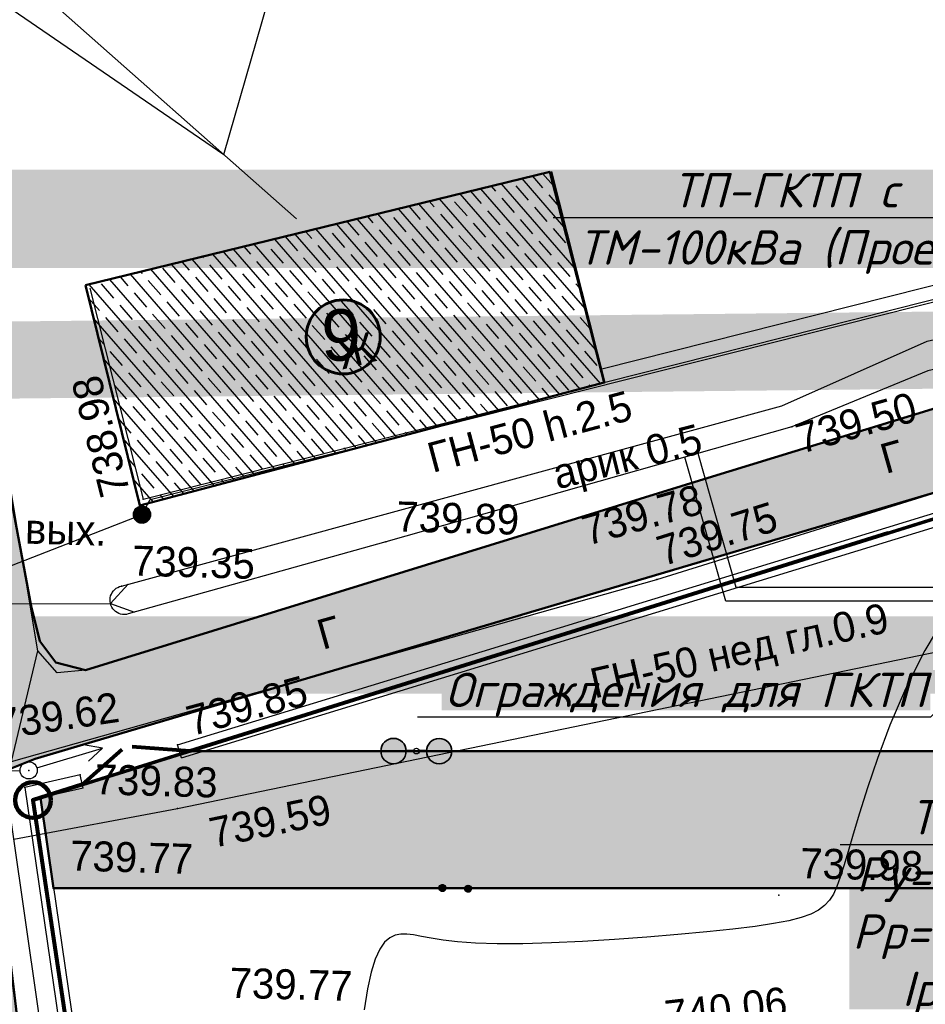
# Model space of a CAD drawing. Header units: millimetres. Extents: x -257011 to 237647566, y 2784933 to 6706507.
# Tile 53 of 256: x 10529859 to 10556265, y 2944319 to 2973040. Entities that reach past the tile are written whole.
import ezdxf
from ezdxf import colors
from ezdxf.entities.mleader import LeaderData, LeaderLine
from ezdxf.math import Vec2, Vec3

# ---------------------------------------------------------------- set-up
doc = ezdxf.new("R2010")
doc.units = ezdxf.units.MM
doc.header["$LTSCALE"] = 1000
doc.header["$PDMODE"] = 32
doc.header["$PDSIZE"] = 0.3
for name, pattern in [('Д_ТРОТ_ТРУБА', [3, 1.5, -1.5]), ('ДОРОГИ_СТРОЯЩ', [9, 8, -1]), ('Контура низ откосов  Штриховая 0.1-0.5 - - - - - - -', [0.6, 0.1, -0.5])]:
    doc.linetypes.add(name, pattern=pattern)
for name, color, linetype in [('(002) Рамка', 7, 'Continuous'), ('(004) Точки рельефа', 7, 'Continuous'), ('(007) Здания', 7, 'Continuous'), ('(013) Газопровод', 30, 'ИК_Газопровод -------г--------'), ('(022) Возд. Линии', 7, 'Continuous'), ('(025) Дорога', 7, 'Continuous'), ('(027) Гидрография', 7, 'Continuous'), ('(028) Гидротехн.', 7, 'Continuous'), ('(036) Растительность', 7, 'Continuous'), ('(040) Ограда', 7, 'Continuous'), ('Слой1', 1, 'Continuous')]:
    doc.layers.add(name, color=color, linetype=linetype)
doc.layers.add('(032) Горизонтали утолщенные', color=32, linetype='Continuous', lineweight=30)
doc.layers.add('.', color=7, linetype='Continuous', lineweight=15)
doc.styles.add('BM-431', font='txt')
doc.styles.add('D-431', font='txt', dxfattribs={"width": 2})
doc.styles.add('P-131', font='txt')
doc.styles.add('Roman', font='romans')
doc.styles.get("Standard").update_dxf_attribs({"font": 'ARIALN.TTF'})
doc.styles.add('X_ISO', font='isocpeui.ttf')
doc.linetypes.add('FENCELINE2', pattern='A,6.35,-2.54,[132,ltypeshp.shx,S=2.54,R=0,X=-2.54,Y=0],-2.54,25.4', length=36.83)
doc.linetypes.add('KANALIS_K', pattern='A,1,["<",Standard,S=1.8,R=0,X=-0.9,Y=-0.9],3,-1,["К",Standard,S=1.8,R=0,X=-0.9,Y=-0.9],-1,10', length=16)
doc.linetypes.add('ИК_Воздушка ------- --------', pattern='A,9,-0.6,["Z",Standard,S=1.2,R=70,X=0.6,Y=-0.65],-1', length=10.6)
doc.linetypes.add('ИК_Газопровод -------г--------', pattern='A,9,-0.6,["Г",Standard,S=1.2,R=0,X=0,Y=-0.6],-1.2', length=10.8)
doc.linetypes.add('ОГРАДА_БЕТ', pattern='A,4,["|",Standard,S=0.8,R=0,X=0,Y=-0.8],4', length=8)

# ---------------------------------------------------------------- blocks, each defined once
blk = doc.blocks.new('*X145')
at = {"color": 0}
for p, q in [((9.53, 5.18), (10.46, 5.18)), ((9.53, 5.17), (10.46, 5.17)), ((9.54, 5.2), (10.45, 5.2)), ((9.54, 5.19), (10.46, 5.19)), ((9.55, 5.22), (10.44, 5.22)), ((9.55, 5.21), (10.45, 5.21)), ((9.56, 5.24), (10.43, 5.24)), ((9.56, 5.23), (10.44, 5.23)), ((9.57, 5.26), (10.42, 5.26)), ((9.57, 5.25), (10.43, 5.25)), ((9.58, 5.27), (10.41, 5.27)), ((9.59, 5.29), (10.4, 5.29)), ((9.59, 5.28), (10.41, 5.28)), ((9.6, 5.3), (10.39, 5.3)), ((9.61, 5.31), (10.38, 5.31)), ((9.62, 5.32), (10.37, 5.32)), ((9.63, 5.33), (10.37, 5.33)), ((9.64, 5.34), (10.36, 5.34)), ((9.65, 5.35), (10.35, 5.35)), ((9.66, 5.36), (10.34, 5.36)), ((9.67, 5.37), (10.32, 5.37)), ((9.68, 5.38), (10.31, 5.38)), ((9.69, 5.39), (10.3, 5.39)), ((9.71, 5.4), (10.29, 5.4)), ((9.72, 5.41), (10.27, 5.41)), ((9.74, 5.42), (10.26, 5.42)), ((9.75, 5.43), (10.24, 5.43)), ((9.77, 5.44), (10.22, 5.44)), ((9.79, 5.45), (10.2, 5.45)), ((9.82, 5.46), (10.18, 5.46)), ((9.85, 5.47), (10.15, 5.47)), ((9.88, 5.48), (10.11, 5.48)), ((9.94, 5.49), (10.05, 5.49)), ((9.5, 5.08), (10.49, 5.08)), ((9.5, 5.07), (10.49, 5.07)), ((9.5, 5.06), (10.49, 5.06)), ((9.5, 5.05), (10.49, 5.05)), ((9.5, 5.04), (10.49, 5.04)), ((9.5, 5.03), (10.49, 5.03)), ((9.5, 5.02), (10.5, 5.02)), ((9.5, 5.01), (10.5, 5.01)), ((9.5, 5), (10.5, 5)), ((9.5, 4.99), (10.5, 4.99)), ((9.5, 4.98), (10.5, 4.98)), ((9.5, 4.97), (10.5, 4.97)), ((9.5, 4.96), (10.49, 4.96)), ((9.5, 4.95), (10.49, 4.95)), ((9.5, 4.94), (10.49, 4.94)), ((9.5, 4.93), (10.49, 4.93)), ((9.5, 4.92), (10.49, 4.92)), ((9.5, 4.91), (10.49, 4.91)), ((9.5, 4.9), (10.49, 4.9)), ((9.51, 5.12), (10.48, 5.12)), ((9.51, 5.11), (10.48, 5.11)), ((9.51, 5.1), (10.48, 5.1)), ((9.51, 5.09), (10.49, 5.09)), ((9.51, 4.89), (10.49, 4.89)), ((9.51, 4.88), (10.48, 4.88)), ((9.51, 4.87), (10.48, 4.87)), ((9.51, 4.86), (10.48, 4.86)), ((9.52, 5.16), (10.47, 5.16)), ((9.52, 5.15), (10.47, 5.15)), ((9.52, 5.14), (10.47, 5.14)), ((9.52, 5.13), (10.48, 5.13)), ((9.52, 4.85), (10.48, 4.85)), ((9.52, 4.84), (10.47, 4.84)), ((9.52, 4.83), (10.47, 4.83)), ((9.53, 4.82), (10.47, 4.82)), ((9.53, 4.81), (10.46, 4.81)), ((9.53, 4.8), (10.46, 4.8)), ((9.54, 4.79), (10.45, 4.79)), ((9.54, 4.78), (10.45, 4.78)), ((9.55, 4.77), (10.44, 4.77)), ((9.55, 4.76), (10.44, 4.76)), ((9.56, 4.75), (10.43, 4.75)), ((9.56, 4.74), (10.43, 4.74)), ((9.57, 4.73), (10.42, 4.73)), ((9.58, 4.72), (10.41, 4.72)), ((9.58, 4.71), (10.41, 4.71)), ((9.59, 4.7), (10.4, 4.7)), ((9.6, 4.69), (10.39, 4.69)), ((9.61, 4.68), (10.39, 4.68)), ((9.61, 4.67), (10.38, 4.67)), ((9.62, 4.66), (10.37, 4.66)), ((9.63, 4.65), (10.36, 4.65)), ((9.64, 4.64), (10.35, 4.64)), ((9.65, 4.63), (10.34, 4.63)), ((9.66, 4.62), (10.33, 4.62)), ((9.67, 4.61), (10.32, 4.61)), ((9.69, 4.6), (10.31, 4.6)), ((9.7, 4.59), (10.29, 4.59)), ((9.71, 4.58), (10.28, 4.58)), ((9.73, 4.57), (10.26, 4.57)), ((9.75, 4.56), (10.25, 4.56)), ((9.76, 4.55), (10.23, 4.55)), ((9.78, 4.54), (10.21, 4.54)), ((9.81, 4.53), (10.18, 4.53)), ((9.83, 4.52), (10.16, 4.52)), ((9.87, 4.51), (10.12, 4.51)), ((9.91, 4.5), (10.08, 4.5))]:
    blk.add_line(p, q, dxfattribs=at)
blk = doc.blocks.new('I01070')
at = {"color": 0}
blk.add_circle((0.05, 0.03), 0.5, dxfattribs=at)
blk.add_blockref('*X145', (-9.95, -4.96), dxfattribs=at)
blk = doc.blocks.new('S1')
at = {"layer": '(022) Возд. Линии'}
for p, q in [((-2, 0), (-1.5, 0.25)), ((-2, 0), (-1.5, -0.25)), ((0, 0), (-2, 0))]:
    blk.add_line(p, q, dxfattribs=at)
blk = doc.blocks.new('S2')
at = {"layer": '(022) Возд. Линии'}
for p, q in [((0, 0), (2, 0)), ((2, 0), (1.5, 0.25)), ((2, 0), (1.5, -0.25))]:
    blk.add_line(p, q, dxfattribs=at)
blk = doc.blocks.new('*U1754')
at = {"layer": '(022) Возд. Линии'}
for name, p, rotation in [('S2', (0.234, 0.078), 18.36583464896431), ('S1', (-0.251, -0.017), 3.772132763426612)]:
    blk.add_blockref(name, p, dxfattribs=dict(at, rotation=rotation))
blk = doc.blocks.new('STOLB')
at = {"layer": '(022) Возд. Линии'}
blk.add_circle((0, 0), 0.25, dxfattribs=at)
blk = doc.blocks.new('*X70')
at = {"color": 0}
for p, q in [((1.8, 2.04), (2.2, 2.04)), ((1.8, 2.03), (2.2, 2.03)), ((1.8, 2.02), (2.2, 2.02)), ((1.8, 2.01), (2.2, 2.01)), ((1.8, 2), (2.2, 2)), ((1.8, 1.99), (2.2, 1.99)), ((1.8, 1.98), (2.2, 1.98)), ((1.8, 1.97), (2.2, 1.97)), ((1.8, 1.96), (2.2, 1.96)), ((1.81, 2.07), (2.19, 2.07)), ((1.81, 2.06), (2.19, 2.06)), ((1.81, 2.05), (2.19, 2.05)), ((1.81, 1.95), (2.19, 1.95)), ((1.81, 1.94), (2.19, 1.94)), ((1.81, 1.93), (2.19, 1.93)), ((1.82, 2.09), (2.18, 2.09)), ((1.82, 2.08), (2.18, 2.08)), ((1.82, 1.92), (2.18, 1.92)), ((1.82, 1.91), (2.18, 1.91)), ((1.83, 2.11), (2.17, 2.11)), ((1.83, 2.1), (2.17, 2.1)), ((1.83, 1.9), (2.17, 1.9)), ((1.83, 1.89), (2.17, 1.89)), ((1.84, 2.12), (2.16, 2.12)), ((1.84, 1.88), (2.16, 1.88)), ((1.85, 2.13), (2.15, 2.13)), ((1.85, 1.87), (2.15, 1.87)), ((1.86, 2.14), (2.14, 2.14)), ((1.86, 1.86), (2.14, 1.86)), ((1.87, 2.15), (2.13, 2.15)), ((1.87, 1.85), (2.13, 1.85)), ((1.88, 2.16), (2.12, 2.16)), ((1.88, 1.84), (2.12, 1.84)), ((1.9, 2.17), (2.11, 2.17)), ((1.9, 1.83), (2.11, 1.83)), ((1.91, 2.18), (2.09, 2.18)), ((1.91, 1.82), (2.09, 1.82)), ((1.94, 2.19), (2.06, 2.19)), ((1.94, 1.81), (2.06, 1.81))]:
    blk.add_line(p, q, dxfattribs=at)
blk = doc.blocks.new('I04100')
blk.add_circle((0, 0), 0.2)
blk.add_blockref('*X70', (-2, -2))
blk = doc.blocks.new('kjvklglhl')
at = {"layer": '(004) Точки рельефа'}
for p in [(281.154, 534.597), (262.309, 531.963), (274.449, 531.593), (269.42, 530.914), (277.345, 530.037), (261.752, 529.408), (263.515, 524.826), (259.197, 523.959), (260.697, 523.867), (259.102, 523.459), (263.562, 522.973), (281.164, 520.933)]:
    blk.add_point(p, dxfattribs=at)
at = {"layer": '(007) Здания'}
for points in [[(260.584, 538.067), (262.309, 531.963), (275.681, 535.741), (273.956, 541.846)], [(290.065, 540.222), (275.572, 536.126)], [(263.643, 524.447), (294.035, 534.706)], [(263.643, 524.447), (263.515, 524.826)], [(260.697, 523.867), (259.102, 523.459), (272.919, 444.041), (279.772, 407.727), (310.568, 407.829), (331.929, 406.641), (338.864, 406.255)], [(260.797, 523.48), (260.697, 523.867)]]:
    blk.add_lwpolyline(points, dxfattribs=at)
at = {"layer": '(013) Газопровод', "linetype": 'ИК_Воздушка ------- --------', "ltscale": 0.5, "flags": 128}
blk.add_lwpolyline([(262.29, 531.509), (262.515, 531.951), (298.425, 542.098)], dxfattribs=at)
at = {"layer": '(013) Газопровод', "ltscale": 0.5, "flags": 128}
for points in [[(278.367, 408.415), (257.036, 532.282)], [(254.747, 528.326), (262.29, 531.509)], [(258.816, 521.941), (263.562, 522.973), (292.909, 529.889)]]:
    blk.add_lwpolyline(points, dxfattribs=at)
at = {"layer": '(025) Дорога', "linetype": 'Д_ТРОТ_ТРУБА', "flags": 128}
blk.add_lwpolyline([(276.271, 401.474), (276.032, 403.339), (271.153, 441.699), (264.611, 481.335), (258.554, 519.926), (258.12, 523.201), (258.253, 523.704), (258.69, 524.198), (277.345, 530.037), (292.802, 535.347), (297.832, 536.245), (297.413, 538.591), (292.678, 537.746), (274.449, 531.593), (260.769, 526.931), (259.947, 526.822), (259.362, 527.449), (258.374, 532.486)], dxfattribs=at)
at = {"layer": '(025) Дорога', "linetype": 'Контура низ откосов  Штриховая 0.1-0.5 - - - - - - -'}
blk.add_lwpolyline([(258.69, 524.198), (259.362, 527.449)], dxfattribs=at)
at = {"layer": '(027) Гидрография', "color": 3}
blk.add_lwpolyline([(298.235, 539.815), (298.194, 539.804), (285.081, 536.345), (281.154, 534.597), (269.42, 530.914), (261.971, 528.6, -1.037307), (261.752, 529.408), (280.854, 535.202), (285.037, 537.208), (298.041, 540.503)], format="xyb", dxfattribs=at)
at = {"layer": '(028) Гидротехн.', "linetype": 'Д_ТРОТ_ТРУБА', "flags": 128}
blk.add_lwpolyline([(253.633, 528.897), (254.025, 528.656), (253.61, 528.406), (254.023, 528.655), (261.443, 528.891), (261.94, 529.465), (261.443, 528.891), (262.147, 528.655)], dxfattribs=at)
at = {"layer": '(032) Горизонтали утолщенные'}
blk.add_lwpolyline([(285.871, 529.364), (285.218, 528.187), (284.687, 527.052), (284.261, 525.982), (283.924, 525.001), (283.657, 524.132), (283.446, 523.392), (283.278, 522.773), (283.145, 522.262), (283.036, 521.844), (282.941, 521.505), (282.851, 521.231), (282.755, 521.01), (282.645, 520.826), (282.508, 520.667), (282.335, 520.529), (282.112, 520.407), (281.829, 520.297), (281.474, 520.196), (281.034, 520.1), (280.498, 520.005), (279.854, 519.908), (279.097, 519.806), (278.251, 519.702), (277.346, 519.6), (276.412, 519.506), (275.479, 519.422), (274.578, 519.355), (273.739, 519.307), (272.993, 519.283), (272.363, 519.287), (271.84, 519.311), (271.412, 519.35), (271.063, 519.395), (270.78, 519.438), (270.547, 519.474), (270.351, 519.493), (270.176, 519.489), (270.012, 519.453), (269.856, 519.373), (269.71, 519.237), (269.575, 519.03), (269.453, 518.742), (269.345, 518.357), (269.251, 517.864), (269.174, 517.25)], dxfattribs=at)
at = {"layer": '(040) Ограда', "linetype": 'ОГРАДА_БЕТ', "ltscale": 0.5, "flags": 128}
for points in [[(290.174, 539.837), (275.681, 535.741)], [(263.515, 524.826), (293.983, 535.111)], [(260.797, 523.48), (259.559, 523.163), (273.312, 444.113), (280.104, 408.128), (310.579, 408.229), (324.695, 407.444)]]:
    blk.add_lwpolyline(points, dxfattribs=at)
at = {"layer": '(013) Газопровод', "color": 0, "linetype": 'Continuous', "xscale": 0.5, "yscale": 0.5, "zscale": 0.5}
blk.add_blockref('I01070', (262.265, 531.494), dxfattribs=at)
at = {"layer": '(022) Возд. Линии'}
for name in ['*U1754', 'STOLB']:
    blk.add_blockref(name, (259.197, 523.959), dxfattribs=at)
at = {"layer": '(036) Растительность', "linetype": 'Continuous', "xscale": 0.5, "yscale": 0.5, "zscale": 0.5}
for p in [(271.352, 520.871), (272.102, 520.871)]:
    blk.add_blockref('I04100', p, dxfattribs=at)
at = {"layer": '(004) Точки рельефа', "style": 'D-431'}
for s, rotation, p in [('739.50', 17.4799, (281.454, 533.821)), ('738.98', 105.7786, (261.927, 532.154)), ('739.78', 17.3019, (275.293, 530.963)), ('739.75', 18.9618, (277.515, 530.428)), ('739.85', 16.8516, (263.917, 525.087)), ('739.62', 9.9559, (258.318, 524.836)), ('739.59', 13.2603, (264.634, 521.847)), ('740.06', 8.2845, (278.005, 516.891))]:
    blk.add_text(s, height=0.875, rotation=rotation, dxfattribs=at).set_placement(p)
for s, p in [('739.89', (269.708, 531.229)), ('739.35', (262.04, 529.723)), ('739.83', (261.133, 523.317)), ('739.98', (281.764, 521.453)), ('739.77', (260.479, 521.072)), ('739.77', (265.23, 517.495))]:
    blk.add_text(s, height=0.875, dxfattribs=at).set_placement(p)
at = {"layer": '(007) Здания', "color": 0, "style": 'P-131'}
blk.add_text('Ж', height=0.88, rotation=15.7786, dxfattribs=at).set_placement((267.997, 535.897))
at = {"layer": '(013) Газопровод', "color": 0, "linetype": 'Continuous', "style": 'BM-431'}
for s, rotation, p in [('ГН-50 h.2.5', 16.5481, (270.723, 532.961)), ('ГН-50 нед гл.0.9', 14.3506, (275.628, 526.515))]:
    blk.add_text(s, height=0.875, rotation=rotation, dxfattribs=at).set_placement(p)
blk.add_text('вых.', height=0.875, dxfattribs=at).set_placement((258.896, 530.568))
at = {"layer": '(025) Дорога', "linetype": 'ДОРОГИ_СТРОЯЩ', "style": 'BM-431'}
for p in [(283.935, 533.3), (267.663, 527.71)]:
    blk.add_text('Г', height=0.875, rotation=17.3814, dxfattribs=at).set_placement(p)
at = {"layer": '(027) Гидрография', "color": 0, "style": 'D-431'}
blk.add_text('арик 0.5', height=0.875, rotation=15.7148, dxfattribs=at).set_placement((274.377, 532.583))
blk = doc.blocks.new('вкпвера')
at = {"lineweight": 30}
blk.add_lwpolyline([(10210745.62, 5709767), (10210596.28, 5709681.13), (10210696.73, 5709629.75), (10210745.62, 5709629.75), (10211004.09, 5709452.62), (10211073.67, 5709695.1), (10210745.62, 5709767)], dxfattribs=at)
at = {"layer": 'Слой1'}
for p, q in [((10210745.62, 5709979.83), (10210709.94, 5709903.66)), ((10210745.62, 5709681.13), (10210745.62, 5709979.83)), ((10210745.62, 5709979.83), (10210773.55, 5709900.48)), ((10210745.62, 5709681.13), (10210545.29, 5709891.66)), ((10210745.62, 5709681.13), (10210945.96, 5709891.66)), ((10210446.93, 5709681.13), (10210526.27, 5709709.06)), ((10211113.34, 5709681.13), (10211034, 5709709.06)), ((10210745.62, 5709681.13), (10210446.93, 5709681.13)), ((10210446.93, 5709681.13), (10210523.1, 5709645.45)), ((10210745.62, 5709681.13), (10210545.29, 5709470.6)), ((10210745.62, 5709681.13), (10211113.34, 5709681.13)), ((10210745.62, 5709681.13), (10210745.62, 5709382.44)), ((10210745.62, 5709681.13), (10211070.21, 5709394.16)), ((10211113.34, 5709681.13), (10211037.17, 5709645.45)), ((10210745.62, 5709382.44), (10210773.55, 5709461.78)), ((10210745.62, 5709382.44), (10210709.94, 5709458.61))]:
    blk.add_line(p, q, dxfattribs=at)
at = {"lineweight": 9, "insert": (10210773.66, 5710084.25), "char_height": 100, "width": 99.4998, "attachment_point": 1}
blk.add_mtext('{\\fArial|b0|i0|c204|p34;С}', dxfattribs=at)
blk = doc.blocks.new('ываыва')
at = {"lineweight": 20}
h = blk.add_hatch(color=5, dxfattribs=at)
h.set_gradient(color1=(0, 0, 255), one_color=1, tint=1, name='SPHERICAL')
h.paths.add_polyline_path([(3290860, 306725, 1), (3288890, 306725, 1)])
at = {"color": 7, "lineweight": 35}
blk.add_circle((3289875, 306725), 985, dxfattribs=at)
blk = doc.blocks.new('фывавыфа')
at = {"lineweight": 53, "ltscale": 50}
for p, q in [((-3000441, -193490), (-2999968, -193490)), ((-2999590, -193490), (-2999117, -193490))]:
    blk.add_line(p, q, dxfattribs=at)
at = {"lineweight": 30, "ltscale": 50}
blk.add_circle((-2999779, -193490), 188, dxfattribs=at)
at = {"lineweight": 25, "yscale": 0.8407085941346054, "zscale": 0.8407085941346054}
for p, xscale in [((-5767096, -451356), 0.8407085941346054), ((-232462, -451356), -0.8407085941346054)]:
    blk.add_blockref('ываыва', p, dxfattribs=dict(at, xscale=xscale))

msp = doc.modelspace()

# ---------------------------------------------------------------- hatches: boundary and pattern name
at = {"layer": '.', "lineweight": 50, "ltscale": 1000, "transparency": 33554687}
h = msp.add_hatch(color=256, dxfattribs=at)
h.dxf.hatch_style = 1
h.set_gradient(color1=(132, 132, 132), color2=(132, 132, 132), tint=1)
h.paths.add_polyline_path([(10529020.873, 2950278.953), (10529434.846, 2951129.996), (10530312.615, 2951474.606), (10564486.827, 2961603.879), (10568673.393, 2962167.123), (10568029.282, 2964581.005), (10563976.259, 2963984.407), (10551817.295, 2960256.889), (10531776.602, 2954070.516), (10530916.392, 2954288.73), (10530443.565, 2954913.711), (10530189.166, 2955930.624), (10529503.727, 2959640.798), (10525251.495, 2958722.282), (10525662.1, 2955490.266), (10526021.427, 2946409.822), (10540246.255, 2827424.621), (10544032.338, 2827877.252), (10541475.259, 2852720.88), (10539815.235, 2868401.48), (10536923.167, 2889877.668), (10534366.853, 2908291.129), (10531499.581, 2929600.97)])
at = {"linetype": 'KANALIS_K', "ltscale": 1000}
h = msp.add_hatch(dxfattribs=at)
h.set_pattern_fill('JIS_STN_1E', color=252, scale=550, angle=266, style=0)
h.set_pattern_definition([(311, (314469.7, -2762778.6), (415.09027, 360.832466), []), (311, (314442.65, -2763165.4), (415.09027, 360.832466), [550, -275])])
h.paths.add_polyline_path([(10560442.538, 2970127.404), (10561422.94, 2966053.536), (10569472.638, 2968062.433), (10568490.674, 2971997.184)])
h.paths.add_polyline_path([(10531775.946, 2965292.764), (10533363.339, 2958865.06), (10546901.217, 2962452.496), (10545315.278, 2968600.636)])
at = {"lineweight": 50}
h = msp.add_hatch(color=1, dxfattribs=at)
h.set_gradient(color1=(255, 255, 255), one_color=1, tint=1)
h.paths.add_polyline_path([(10538211.711, 2963788.208, 1), (10540373.057, 2963788.208, 1)])
at = {"ltscale": 1000}
h = msp.add_hatch(dxfattribs=at)
h.set_pattern_fill('AR-SAND', color=252, scale=15, angle=266, style=0)
h.set_pattern_definition([(303.5, (314469.7, -2512711.3), (734.005765, -27.267607), [0, -579.12, 0, -647.7, 0, -619.125]), (273.5, (314469.7, -2512711.3), (1025.58269, -747.64719), [0, -312.42, 0, -521.97, 0, -200.025]), (233.5, (314502.4, -2512243.8), (-80.614732, -1183.74871), [0, -190.5, 0, -685.8, 0, -895.35]), (223.5, (314502.4, -2512243.8), (253.68491, -1165.87085), [0, -95.25, 0, -449.58, 0, -514.35])])
edge = h.paths.add_edge_path()
edge.add_line((10605472.229, 2960081.172), (10565772.229, 2960081.172))
edge.add_line((10565772.229, 2960081.172), (10565772.229, 2953441.587))
edge.add_arc((10563817.566, 2953672.358), 1968.239, 268.6947902, 353.2667331, ccw=False)
edge.add_line((10563772.733, 2951704.63), (10534822.091, 2951704.63))
edge.add_line((10534822.091, 2951704.63), (10530461.064, 2950337.707))
edge.add_line((10530461.064, 2950337.707), (10530843.256, 2947704.63))
edge.add_line((10530843.256, 2947704.63), (10565729.098, 2947704.63))
edge.add_arc((10565581.432, 2945668.945), 2041.034, 0.8726, 85.851123, ccw=False)
edge.add_line((10567622.229, 2945700.028), (10567622.229, 2939686.378))
edge.add_line((10567622.229, 2939686.378), (10553985.49, 2939686.378))
edge.add_line((10553985.49, 2939686.378), (10553713.17, 2942151.667))
edge.add_line((10553713.17, 2942151.667), (10550865.41, 2941837.099))
edge.add_line((10550865.41, 2941837.099), (10551665.376, 2935187.83))
edge.add_line((10551665.376, 2935187.83), (10554448.448, 2935495.253))
edge.add_line((10554448.448, 2935495.253), (10554140.136, 2938286.378))
edge.add_line((10554140.136, 2938286.378), (10571472.229, 2938286.378))
edge.add_line((10571472.229, 2938286.378), (10571472.229, 2941331.17))
edge.add_line((10571472.229, 2941331.17), (10570922.229, 2941331.17))
edge.add_line((10570922.229, 2941331.17), (10570772.229, 2941331.17))
edge.add_line((10570772.229, 2941331.17), (10570772.229, 2941481.17))
edge.add_line((10570772.229, 2941481.17), (10570772.229, 2945531.17))
edge.add_line((10570772.229, 2945531.17), (10570822.229, 2945531.17))
edge.add_line((10570822.229, 2945531.17), (10571235.644, 2944290.927))
edge.add_line((10571235.644, 2944290.927), (10571472.229, 2944245.121))
edge.add_line((10571472.229, 2944245.121), (10571472.229, 2945731.166))
edge.add_line((10571472.229, 2945731.166), (10570872.229, 2945731.166))
edge.add_line((10570872.229, 2945731.166), (10570872.229, 2946690.317))
edge.add_arc((10570823.073, 2946681.169), 50, -180, 10.5422531, ccw=False)
edge.add_arc((10570823.073, 2946681.169), 50, 10.5422531, 180, ccw=False)
edge.add_line((10570872.229, 2946690.317), (10570872.229, 2947531.172))
edge.add_line((10570872.229, 2947531.172), (10571472.229, 2947531.172))
edge.add_line((10571472.229, 2947531.172), (10571472.229, 2956131.172))
edge.add_line((10571472.229, 2956131.172), (10569472.229, 2956131.172))
edge.add_line((10569472.229, 2956131.172), (10569472.229, 2939686.378))
edge.add_line((10569472.229, 2939686.378), (10569122.229, 2939686.378))
edge.add_line((10569122.229, 2939686.378), (10569122.229, 2956481.172))
edge.add_line((10569122.229, 2956481.172), (10602172.229, 2956481.172))
edge.add_line((10602172.229, 2956481.172), (10602172.229, 2954865.572))
edge.add_line((10602172.229, 2954865.572), (10602172.229, 2932281.172))
edge.add_line((10602172.229, 2932281.172), (10569529.793, 2932281.172))
edge.add_line((10569529.793, 2932281.172), (10569529.793, 2928681.172))
edge.add_line((10569529.793, 2928681.172), (10605472.229, 2928681.172))
edge.add_line((10605472.229, 2928681.172), (10605472.229, 2960081.172))
edge = h.paths.add_edge_path(flags=17)
edge.add_line((10591772.229, 2936681.172), (10601822.229, 2936681.172))
edge.add_line((10601822.229, 2936681.172), (10601822.229, 2937181.172))
edge.add_line((10601822.229, 2937181.172), (10601772.229, 2937181.172))
edge.add_line((10601772.229, 2937181.172), (10590572.229, 2937181.172))
edge.add_line((10590572.229, 2937181.172), (10590572.229, 2935181.172))
edge.add_line((10590572.229, 2935181.172), (10589657.205, 2935181.172))
edge.add_arc((10589657.229, 2935131.172), 50, 0, 90.0280029, ccw=False)
edge.add_arc((10589657.229, 2935131.172), 50, -180, 0, ccw=False)
edge.add_arc((10589657.229, 2935131.172), 50, 90.0280029, 180, ccw=False)
edge.add_line((10589657.205, 2935181.172), (10586987.229, 2935181.172))
edge.add_arc((10586987.229, 2935131.172), 50, 0, 89.9999998, ccw=False)
edge.add_arc((10586987.229, 2935131.172), 50, -180, 0, ccw=False)
edge.add_arc((10586987.229, 2935131.172), 50, 89.9999998, 180, ccw=False)
edge.add_line((10586987.229, 2935181.172), (10586072.229, 2935181.172))
edge.add_line((10586072.229, 2935181.172), (10586072.229, 2937181.172))
edge.add_line((10586072.229, 2937181.172), (10571472.229, 2937181.172))
edge.add_line((10571472.229, 2937181.172), (10571472.229, 2938286.378))
edge.add_line((10571472.229, 2938286.378), (10569472.229, 2938286.378))
edge.add_line((10569472.229, 2938286.378), (10569472.229, 2936681.172))
edge.add_line((10569472.229, 2936681.172), (10585072.229, 2936681.172))
edge.add_line((10585072.229, 2936681.172), (10585072.229, 2932631.172))
edge.add_line((10585072.229, 2932631.172), (10591772.229, 2932631.172))
edge.add_line((10591772.229, 2932631.172), (10591772.229, 2936681.172))

# ---------------------------------------------------------------- linework, layer by layer
at = {"layer": '(002) Рамка', "color": 0, "lineweight": 60, "ltscale": 1000}
msp.add_circle((10539292.384, 2963788.208), 1080.673, dxfattribs=at)
at = {"layer": '(022) Возд. Линии', "color": 6, "linetype": 'Continuous', "lineweight": 140}
msp.add_circle((10530246.566, 2950275.976), 521.317, dxfattribs=at)
at = {"color": 5, "linetype": 'FENCELINE2', "lineweight": 80, "ltscale": 0.1}
for p, q in [((10531683.138, 2950724.529), (10532847.04, 2951750.639)), ((10534822.091, 2951704.63), (10533138.099, 2951831.717))]:
    msp.add_line(p, q, dxfattribs=at)
at = {"lineweight": 50, "ltscale": 1000}
for points in [[(10531775.946, 2965292.764), (10533363.339, 2958865.06), (10546901.217, 2962452.496), (10545315.278, 2968600.636), (10531775.946, 2965292.764)], [(10568029.282, 2964581.005), (10563976.259, 2963984.407), (10549806.472, 2959640.44), (10531776.602, 2954070.516), (10530916.392, 2954288.73), (10530443.565, 2954913.711), (10530189.166, 2955930.624), (10529503.727, 2959640.798)], [(10544032.338, 2827877.252), (10541475.259, 2852720.88), (10539815.235, 2868401.48), (10536923.167, 2889877.668), (10534366.853, 2908291.129), (10531499.581, 2929600.97), (10529020.873, 2950278.953), (10529434.846, 2951129.996), (10530312.615, 2951474.606), (10564486.827, 2961603.879), (10568673.393, 2962167.123)]]:
    msp.add_lwpolyline(points, dxfattribs=at)
at = {"color": 150}
for points in [[(10569122.229, 2956081.172), (10550446.093, 2956081.172), (10549256.994, 2960278.793)], [(10569122.229, 2956481.172), (10550748.521, 2956481.172), (10549641.85, 2960387.815)]]:
    msp.add_lwpolyline(points, dxfattribs=at)
at = {"lineweight": 50, "ltscale": 1000}
msp.add_lwpolyline([(10569529.793, 2932681.172), (10569529.793, 2928681.172), (10605472.229, 2928681.172), (10605472.229, 2960081.172), (10565772.229, 2960081.172), (10565772.229, 2953441.587, -0.386730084), (10563772.733, 2951704.63), (10534822.091, 2951704.63), (10530461.064, 2950337.707), (10530843.256, 2947704.63), (10565729.098, 2947704.63, -0.388770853), (10567622.229, 2945700.028), (10567622.229, 2939686.378)], format="xyb", dxfattribs=at)
at = {"color": 1, "ltscale": 0.1, "const_width": 100}
msp.add_lwpolyline([(10558520.369, 2959104.139), (10530246.566, 2950275.976), (10547576.629, 2834199.244), (10578724.379, 2833453.383), (10606291.637, 2831213.025), (10607234.154, 2854633.132), (10632160.68, 2854400.641), (10639829.239, 2852803.937), (10640628.025, 2862384.206), (10648831.25, 2861840.467), (10648861.398, 2862295.302), (10656757.498, 2861688.946), (10656703.95, 2860991.623), (10678475.259, 2859435.354), (10680852.636, 2885635.093), (10681109.637, 2890952.133), (10681026.246, 2906217.256), (10682107.641, 2958413.917)], dxfattribs=at)
at = {"color": 2, "linetype": 'FENCELINE2', "lineweight": 80, "ltscale": 0.1}
for points in [[(10555168.87, 2958057.673), (10534822.091, 2951704.63)], [(10531681.704, 2950730.87), (10530246.566, 2950275.976), (10547576.629, 2834199.244), (10578724.379, 2833453.383), (10606291.637, 2831213.025), (10607234.154, 2854633.132), (10612395.726, 2854584.99)]]:
    msp.add_lwpolyline(points, dxfattribs=at)

# ---------------------------------------------------------------- block references
at = {"lineweight": 50, "xscale": 32.04162763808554, "yscale": 32.04162763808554, "zscale": 32.04162763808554}
msp.add_blockref('вкпвера', (-316641375.824, -179971046.951), dxfattribs=at)
at = {"lineweight": 5, "xscale": 999.9999999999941, "yscale": 999.9999999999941, "zscale": 999.9999999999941, "rotation": 358.3893224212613}
msp.add_blockref('kjvklglhl', (10256299.447, 2434677.112), dxfattribs=at)

# ---------------------------------------------------------------- texts
at = {"color": 250, "insert": (10539812.288, 2963831.539, 0), "char_height": 1500, "width": 156685.73039, "attachment_point": 6, "style": 'Roman'}
msp.add_mtext('\\pt64500;{\\fArial|b0|i0|c0|p34;9}', dxfattribs=at)

# ---------------------------------------------------------------- next in the draw order: leaders
at = {"ltscale": 250}
ml = msp.add_multileader_mtext('Standard', dxfattribs=at)
ml.set_content('Топлос\\PPy=11,8 кВт\\PPp=10,6 кВт\\PIp=21 A', color=256, style='X_ISO')
ml.set_leader_properties()
ml.build(insert=Vec2(0, 0))
ml.multileader.update_dxf_attribs({"text_left_attachment_type": 6, "text_right_attachment_type": 6, "dogleg_length": 0.002, "arrow_head_size": 600, "scale": 500})
ctx = ml.context
ctx.base_point, ctx.scale, ctx.char_height, ctx.arrow_head_size, ctx.landing_gap_size, ctx.plane_origin = Vec3(10554008.693, 2948973.221), 500, 1000, 600, 0, Vec3(10523129.028, 2917380.351)
ctx.left_attachment, ctx.right_attachment, ctx.text_align_type = 6, 6, 1
notes = []
notes.append((ctx, [(0, (1, 1, 0), (10561640.554, 2948973.221), (-1, 0), 0.8, [(0, [(10564456.069, 2953682.747)], 0, [])])]))
ctx.mtext.insert, ctx.mtext.alignment, ctx.mtext.flow_direction = Vec3(10557824.223, 2950273.221), 2, 5
ctx.mtext.has_bg_fill, ctx.mtext.bg_color, ctx.mtext.bg_scale_factor, ctx.mtext.bg_transparency, ctx.mtext.use_window_bg_color = 1, -1023410172, 1.1, 0, 0
for ctx, leaders in notes:
    for number, flags, end, landing, length, lines in leaders:
        leader = LeaderData()
        leader.index, (leader.has_last_leader_line, leader.has_dogleg_vector, leader.attachment_direction) = number, flags
        leader.last_leader_point, leader.dogleg_vector, leader.dogleg_length = Vec3(end), Vec3(landing), length
        for number, points, colour, breaks in lines:
            line = LeaderLine()
            line.index, line.vertices, line.color, line.breaks = number, Vec3.list(points), colors.encode_raw_color(colour), breaks
            leader.lines.append(line)
        ctx.leaders.append(leader)

# ---------------------------------------------------------------- next in the draw order: leaders
ml = msp.add_multileader_mtext('Standard', dxfattribs=at)
ml.set_content('Ограждения для ГКТП', color=256, style='X_ISO')
ml.set_leader_properties()
ml.build(insert=Vec2(0, 0))
ml.multileader.update_dxf_attribs({"text_left_attachment_type": 6, "text_right_attachment_type": 6, "dogleg_length": 0.0016, "arrow_head_size": 600, "scale": 500})
ctx = ml.context
ctx.base_point, ctx.scale, ctx.char_height, ctx.arrow_head_size, ctx.landing_gap_size, ctx.plane_origin = Vec3(10542158.594, 2952690), 500, 1000, 600, 0, Vec3(10525569.135, 2934241.723)
ctx.left_attachment, ctx.right_attachment, ctx.text_align_type = 6, 6, 1
notes = []
notes.append((ctx, [(0, (1, 1, 0), (10556420, 2952690), (-1, 0), 0.8, [(1, [(10558969.344, 2955161.717)], 0, [])])]))
ctx.mtext.insert, ctx.mtext.alignment, ctx.mtext.flow_direction = Vec3(10549288.897, 2953990), 2, 5
ctx.mtext.has_bg_fill, ctx.mtext.bg_color, ctx.mtext.bg_scale_factor, ctx.mtext.bg_transparency, ctx.mtext.use_window_bg_color = 1, -1023410172, 1.1, 0, 0
for ctx, leaders in notes:
    for number, flags, end, landing, length, lines in leaders:
        leader = LeaderData()
        leader.index, (leader.has_last_leader_line, leader.has_dogleg_vector, leader.attachment_direction) = number, flags
        leader.last_leader_point, leader.dogleg_vector, leader.dogleg_length = Vec3(end), Vec3(landing), length
        for number, points, colour, breaks in lines:
            line = LeaderLine()
            line.index, line.vertices, line.color, line.breaks = number, Vec3.list(points), colors.encode_raw_color(colour), breaks
            leader.lines.append(line)
        ctx.leaders.append(leader)

# ---------------------------------------------------------------- next in the draw order: leaders
ml = msp.add_multileader_mtext('Standard', dxfattribs=at)
ml.set_content('АВВГ-(4x35) мм2 L=96 на Теплоносос\\Pв ПВХ тр.в траншее в земле. от {\\C0;ТП}', color=256, style='X_ISO')
ml.set_leader_properties()
ml.build(insert=Vec2(0, 0))
ml.multileader.update_dxf_attribs({"text_left_attachment_type": 6, "text_right_attachment_type": 6, "dogleg_length": 0.002, "arrow_head_size": 470.717, "scale": 500})
ctx = ml.context
ctx.base_point, ctx.scale, ctx.char_height, ctx.arrow_head_size, ctx.landing_gap_size, ctx.plane_origin, ctx.plane_x_axis, ctx.plane_y_axis = Vec3(10608578.136, 2963984.565), 500, 784.52892, 470.717, 0, Vec3(10593163.695, 2941475.424), Vec3(0.999942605, 0.010713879), Vec3(-0.010713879, 0.999942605)
ctx.left_attachment, ctx.right_attachment, ctx.text_align_type = 6, 6, 1
notes = []
notes.append((ctx, [(1, (1, 1, 0), (10608577.509, 2963984.558), (0.999942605, 0.010713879), 0.628, [(1, [(10603694.136, 2953153.697)], 0, [])])]))
ctx.mtext.insert, ctx.mtext.text_direction, ctx.mtext.rotation, ctx.mtext.width, ctx.mtext.alignment, ctx.mtext.flow_direction = Vec3(10618177.731, 2965107.365), Vec3(0.999942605, 0.010713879), 0.010714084, 19312.2629, 2, 5
ctx.mtext.has_bg_fill, ctx.mtext.bg_color, ctx.mtext.bg_scale_factor, ctx.mtext.bg_transparency, ctx.mtext.use_window_bg_color = 1, -1023410172, 1.1, 0, 0
for ctx, leaders in notes:
    for number, flags, end, landing, length, lines in leaders:
        leader = LeaderData()
        leader.index, (leader.has_last_leader_line, leader.has_dogleg_vector, leader.attachment_direction) = number, flags
        leader.last_leader_point, leader.dogleg_vector, leader.dogleg_length = Vec3(end), Vec3(landing), length
        for number, points, colour, breaks in lines:
            line = LeaderLine()
            line.index, line.vertices, line.color, line.breaks = number, Vec3.list(points), colors.encode_raw_color(colour), breaks
            leader.lines.append(line)
        ctx.leaders.append(leader)

# ---------------------------------------------------------------- next in the draw order: block references
at = {"lineweight": 30, "xscale": 0.4469678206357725, "yscale": 0.4469678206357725, "zscale": 0.4469678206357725, "rotation": 179.9223034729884}
msp.add_blockref('фывавыфа', (9200504.669, 2867039.341), dxfattribs=at)

# ---------------------------------------------------------------- next in the draw order: leaders
at = {"ltscale": 250}
ml = msp.add_multileader_mtext('Standard', dxfattribs=at)
ml.set_content('АВВГ-(4x10) мм2 L=17 на Теплоносос\\Pв ПВХ тр.в траншее в земле. от ДЭС', color=256, style='X_ISO')
ml.set_leader_properties()
ml.build(insert=Vec2(0, 0))
ml.multileader.update_dxf_attribs({"text_left_attachment_type": 6, "text_right_attachment_type": 6, "dogleg_length": 0.002, "arrow_head_size": 470.717, "scale": 500})
ctx = ml.context
ctx.base_point, ctx.scale, ctx.char_height, ctx.arrow_head_size, ctx.landing_gap_size, ctx.plane_origin = Vec3(10613537.28, 2954533.618), 500, 784.52892, 470.717, 0, Vec3(10594659.617, 2938200.178)
ctx.left_attachment, ctx.right_attachment, ctx.text_align_type = 6, 6, 1
notes = []
notes.append((ctx, [(1, (1, 1, 0), (10613536.653, 2954533.618), (1, 0), 0.628, [(1, [(10608879.832, 2959403.187)], 0, [])])]))
ctx.mtext.insert, ctx.mtext.width, ctx.mtext.alignment, ctx.mtext.flow_direction = Vec3(10623280.892, 2955553.506), 19821.35298, 2, 5
ctx.mtext.has_bg_fill, ctx.mtext.bg_color, ctx.mtext.bg_scale_factor, ctx.mtext.bg_transparency, ctx.mtext.use_window_bg_color = 1, -1023410172, 1.1, 0, 0
for ctx, leaders in notes:
    for number, flags, end, landing, length, lines in leaders:
        leader = LeaderData()
        leader.index, (leader.has_last_leader_line, leader.has_dogleg_vector, leader.attachment_direction) = number, flags
        leader.last_leader_point, leader.dogleg_vector, leader.dogleg_length = Vec3(end), Vec3(landing), length
        for number, points, colour, breaks in lines:
            line = LeaderLine()
            line.index, line.vertices, line.color, line.breaks = number, Vec3.list(points), colors.encode_raw_color(colour), breaks
            leader.lines.append(line)
        ctx.leaders.append(leader)

# ---------------------------------------------------------------- next in the draw order: leaders
ml = msp.add_multileader_mtext('Standard', dxfattribs=at)
ml.set_content('ТП-ГКТП c \\PТМ-100кВа (Проект)', color=256, style='X_ISO')
ml.set_leader_properties()
ml.build(insert=Vec2(0, 0))
ml.multileader.update_dxf_attribs({"text_left_attachment_type": 6, "text_right_attachment_type": 6, "dogleg_length": 0.0016, "arrow_head_size": 600, "scale": 500})
ctx = ml.context
ctx.base_point, ctx.scale, ctx.char_height, ctx.arrow_head_size, ctx.landing_gap_size, ctx.plane_origin = Vec3(10545642.671, 2967263.315), 500, 1000, 600, 0, Vec3(10558490.503, 2935182.895)
ctx.left_attachment, ctx.right_attachment, ctx.text_align_type = 6, 6, 1
notes = []
notes.append((ctx, [(1, (1, 1, 0), (10558738.925, 2967263.315), (-1, 0), 0.8, [(0, [(10560078.263, 2958176.325)], 0, [])])]))
ctx.mtext.insert, ctx.mtext.width, ctx.mtext.alignment, ctx.mtext.flow_direction = Vec3(10552190.398, 2968563.315), 13541.60125, 2, 5
ctx.mtext.has_bg_fill, ctx.mtext.bg_color, ctx.mtext.bg_scale_factor, ctx.mtext.bg_transparency, ctx.mtext.use_window_bg_color = 1, -1023410172, 1.1, 0, 0
for ctx, leaders in notes:
    for number, flags, end, landing, length, lines in leaders:
        leader = LeaderData()
        leader.index, (leader.has_last_leader_line, leader.has_dogleg_vector, leader.attachment_direction) = number, flags
        leader.last_leader_point, leader.dogleg_vector, leader.dogleg_length = Vec3(end), Vec3(landing), length
        for number, points, colour, breaks in lines:
            line = LeaderLine()
            line.index, line.vertices, line.color, line.breaks = number, Vec3.list(points), colors.encode_raw_color(colour), breaks
            leader.lines.append(line)
        ctx.leaders.append(leader)

# ---------------------------------------------------------------- next in the draw order: leaders
at = {"color": 0, "ltscale": 250}
ml = msp.add_multileader_mtext('Standard', dxfattribs=at)
ml.set_content(' Точка подключения ближайшая сущ. в./в.  опора  ВЛ-10 кВ п/с "Afrosiyob" ф."233", на которой необходима установить мачтовую муфту по т.п. 3-407.1-143.1.21', style='X_ISO')
ml.set_leader_properties()
ml.build(insert=Vec2(0, 0))
ml.multileader.update_dxf_attribs({"text_left_attachment_type": 6, "text_right_attachment_type": 6, "dogleg_length": 0.001, "arrow_head_size": 750, "scale": 500})
ctx = ml.context
ctx.base_point, ctx.scale, ctx.char_height, ctx.arrow_head_size, ctx.landing_gap_size, ctx.plane_origin = Vec3(10216893.73, 2981354.425, 732953.864), 500, 1250, 750, 0, Vec3(10204819.155, 2954237.949, 732953.864)
ctx.left_attachment, ctx.right_attachment, ctx.text_align_type = 6, 6, 1
notes = []
notes.append((ctx, [(0, (1, 1, 0), (10216893.23, 2981354.425, 732953.864), (1, 0), 0.5, [(0, [(10206852.765, 2957897.518, 732953.864)], 0, [])])]))
ctx.mtext.insert, ctx.mtext.width, ctx.mtext.alignment, ctx.mtext.flow_direction = Vec3(10237419.298, 2982854.425, 732953.864), 41977.72247, 2, 5
ctx.mtext.has_bg_fill, ctx.mtext.bg_color, ctx.mtext.bg_scale_factor, ctx.mtext.bg_transparency, ctx.mtext.use_window_bg_color = 1, -1023410174, 1.1, 0, 0
for ctx, leaders in notes:
    for number, flags, end, landing, length, lines in leaders:
        leader = LeaderData()
        leader.index, (leader.has_last_leader_line, leader.has_dogleg_vector, leader.attachment_direction) = number, flags
        leader.last_leader_point, leader.dogleg_vector, leader.dogleg_length = Vec3(end), Vec3(landing), length
        for number, points, colour, breaks in lines:
            line = LeaderLine()
            line.index, line.vertices, line.color, line.breaks = number, Vec3.list(points), colors.encode_raw_color(colour), breaks
            leader.lines.append(line)
        ctx.leaders.append(leader)

doc.saveas('drawing.dxf')
